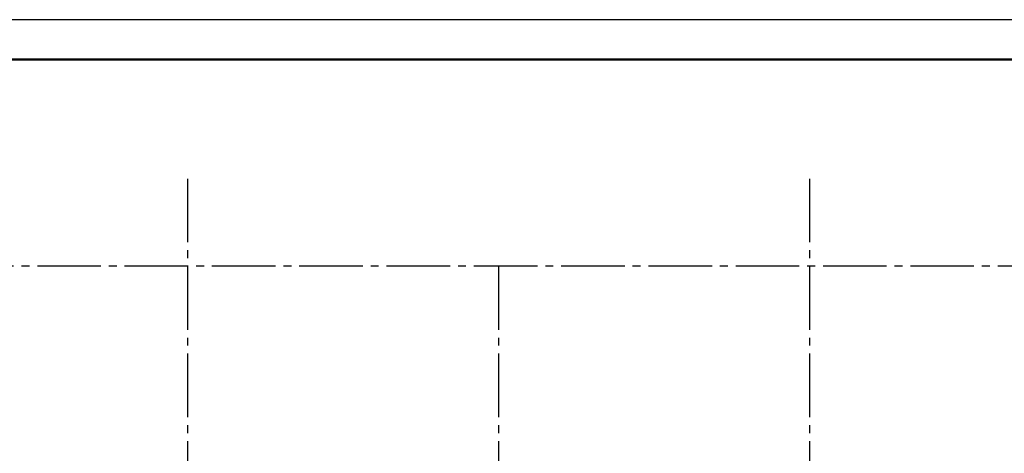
# Model space of a CAD drawing. Header units: millimetres. Extents: x 0 to 61017, y 0 to 42000.
# Tile 9 of 21: x 11688 to 24092, y 36546 to 42000. Entities that reach past the tile are written whole.
import ezdxf

# ---------------------------------------------------------------- set-up
doc = ezdxf.new("R2010")
doc.units = ezdxf.units.MM
doc.linetypes.add('______5', pattern=[1100, 800, -100, 100, -100])
doc.layers.add('Standard', color=7, linetype='Continuous', lineweight=25)
doc.layers.add('Оси', color=40, linetype='______5', lineweight=18)

msp = doc.modelspace()

# ---------------------------------------------------------------- linework, layer by layer
at = {"layer": 'Standard', "color": 7, "linetype": 'Continuous', "lineweight": 13, "transparency": 33554687}
msp.add_lwpolyline([(0, 0), (59400, 0), (59400, 42000), (0, 42000), (0, 0)], close=True, dxfattribs=at)
at = {"layer": 'Standard', "color": 7, "linetype": 'Continuous', "lineweight": -3, "transparency": 33554687}
msp.add_lwpolyline([(0, 42000), (0, 0), (59400, 0), (59400, 42000), (0, 42000)], dxfattribs=at)
at = {"layer": 'Standard', "color": 7, "linetype": 'Continuous', "lineweight": 25, "transparency": 33554687}
msp.add_lwpolyline([(0, 42000), (0, 0), (59400, 0), (59400, 42000), (0, 42000)], dxfattribs=at)
at = {"layer": 'Standard', "color": 7, "linetype": 'Continuous', "lineweight": 13, "transparency": 33554687}
msp.add_lwpolyline([(59400, 42000), (0, 42000), (0, 0), (59400, 0), (59400, 42000)], dxfattribs=at)
at = {"layer": 'Standard', "color": 7, "linetype": 'Continuous', "lineweight": 50, "transparency": 33554687}
msp.add_lwpolyline([(2000, 41500), (58900, 41500), (58900, 500), (2000, 500), (2000, 41500)], close=True, dxfattribs=at)
at = {"layer": 'Оси', "color": 8, "linetype": '______5', "lineweight": -3, "transparency": 33554687}
for p, q in [((13800, 40000), (13800, 16970)), ((21640, 40000), (21640, 16970)), ((43510, 38900), (4600, 38900)), ((17720, 38900), (17720, 16970))]:
    msp.add_line(p, q, dxfattribs=at)

doc.saveas('drawing.dxf')
